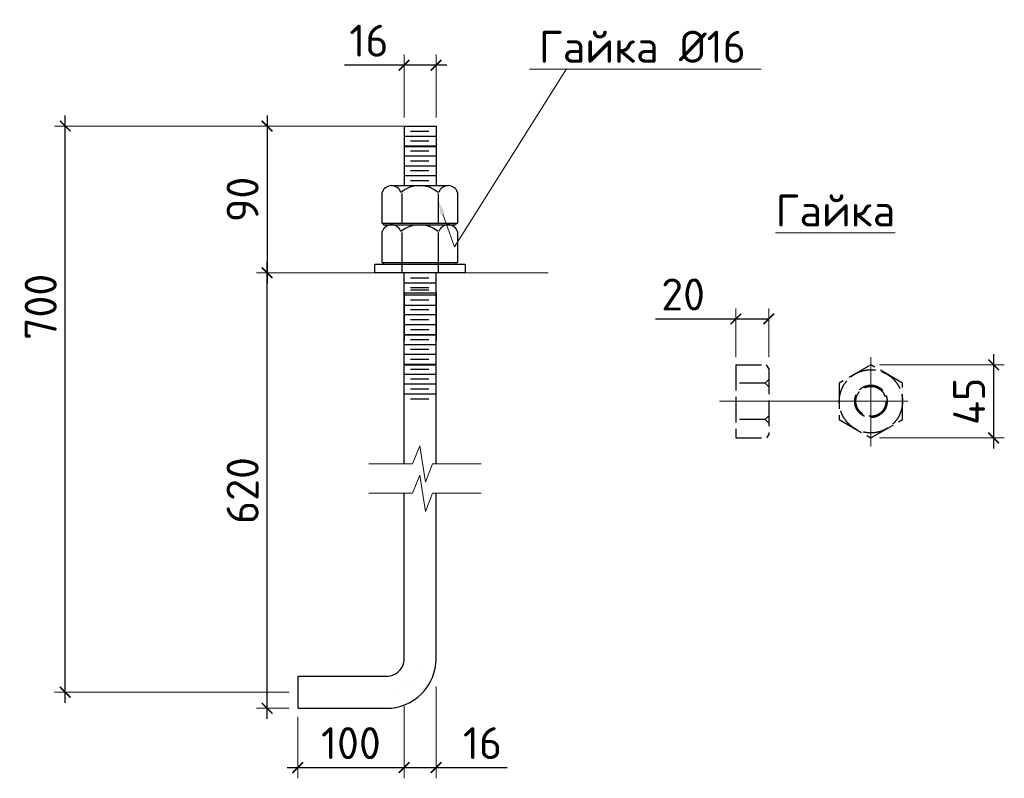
# Model space of a CAD drawing. Header units: millimetres. Extents: x 2842173 to 10151342, y -218675 to 375325.
# Tile 34 of 107: x 2954818 to 2964053, y 444 to 7560. Entities that reach past the tile are written whole.
import ezdxf
from ezdxf import colors
from ezdxf.entities.mleader import LeaderData, LeaderLine
from ezdxf.math import Vec2, Vec3

# ---------------------------------------------------------------- set-up
doc = ezdxf.new("R2010")
doc.units = ezdxf.units.MM
doc.linetypes.add('ACAD_ISO02W100', pattern=[15, 12, -3])
doc.linetypes.add('ACAD_ISO10W100', pattern=[18, 12, -3, 0, -3])
doc.layers.get('Defpoints').update_dxf_attribs({"color": 255})
for name, color, linetype in [('Nadpisi', 7, 'Continuous'), ('osi', 1, 'Continuous'), ('стены', 42, 'ACAD_ISO02W100')]:
    doc.layers.add(name, color=color, linetype=linetype)
doc.layers.add('Размер 1', color=252, linetype='Continuous', lineweight=15)
doc.styles.add('ГОСТ 300', font='isocpeui.ttf', dxfattribs={"height": 300})
doc.styles.add('ГОСТ300', font='isocpeur.ttf')
doc.dimstyles.new('ГОСТ 10', dxfattribs={"dimtxt": 300, "dimasz": 100, "dimexe": 100, "dimexo": 80, "dimgap": 80, "dimtad": 1, "dimdec": 0, "dimlfac": 0.1, "dimtxsty": 'ГОСТ300', "dimblk": 'ARCHTICK', "dimcen": 50, "dimdle": 100, "dimadec": 0, "dimazin": 0, "dimtfac": 1, "dimtdec": 0, "dimtmove": 0, "dimatfit": 3, "dimldrblk": 'ARCHTICK', "dimfxl": 200, "dimtfill": 1, "dimlwe": 9, "dimarcsym": 1})

# ---------------------------------------------------------------- blocks, each defined once
blk = doc.blocks.new('_ArchTick')
at = {"color": 0, "linetype": 'ByBlock', "const_width": 0.15}
blk.add_lwpolyline([(-0.5, -0.5), (0.5, 0.5)], dxfattribs=at)
blk = doc.blocks.new('*D244')
at = {"color": 0, "lineweight": -2, "transparency": 16777216}
blk.add_line((2957138.4, 6662.3), (2957138.4, 5085.6), dxfattribs=at)
at = {"color": 0, "lineweight": 9, "transparency": 16777216}
for p, q in [((2958493.1, 6562.3), (2957038.4, 6562.3)), ((2957799.9, 5185.6), (2957038.4, 5185.6))]:
    blk.add_line(p, q, dxfattribs=at)
at = {"layer": 'Defpoints', "color": 0, "linetype": 'ByBlock', "transparency": 16777216}
for p in [(2958573.1, 6562.3), (2957138.4, 5185.6), (2957879.9, 5185.6)]:
    blk.add_point(p, dxfattribs=at)
at = {"color": 0, "linetype": 'ByBlock', "lineweight": -2, "transparency": 16777216, "xscale": 100, "yscale": 100, "zscale": 100}
for p, rotation in [((2957138.4, 6562.3), 90), ((2957138.4, 5185.6), 270)]:
    blk.add_blockref('_ArchTick', p, dxfattribs=dict(at, rotation=rotation))
at = {"color": 0, "linetype": 'ByBlock', "lineweight": 9, "transparency": 16777216, "insert": (2956908.4, 5873.9), "char_height": 300, "attachment_point": 5, "rotation": 90, "style": 'ГОСТ300', "bg_fill": 3, "box_fill_scale": 1.1, "bg_fill_color": 256, "bg_fill_true_color": 13158600, "bg_fill_transparency": 0}
blk.add_mtext('90', dxfattribs=at)
blk = doc.blocks.new('*D245')
at = {"color": 0, "lineweight": -2, "transparency": 16777216}
blk.add_line((2955244.5, 1150.5), (2955244.5, 6662.3), dxfattribs=at)
at = {"color": 0, "lineweight": 9, "transparency": 16777216}
for p, q in [((2957058.4, 6562.3), (2955144.5, 6562.3)), ((2957345.6, 1250.5), (2955144.5, 1250.5))]:
    blk.add_line(p, q, dxfattribs=at)
at = {"layer": 'Defpoints', "color": 0, "linetype": 'ByBlock', "transparency": 16777216}
for p in [(2955244.5, 6562.3), (2957138.4, 6562.3), (2957425.6, 1250.5)]:
    blk.add_point(p, dxfattribs=at)
at = {"color": 0, "linetype": 'ByBlock', "lineweight": -2, "transparency": 16777216, "xscale": 100, "yscale": 100, "zscale": 100}
for p, rotation in [((2955244.5, 6562.3), 90), ((2955244.5, 1250.5), 270)]:
    blk.add_blockref('_ArchTick', p, dxfattribs=dict(at, rotation=rotation))
at = {"color": 0, "linetype": 'ByBlock', "lineweight": 9, "transparency": 16777216, "insert": (2955014.5, 4866.1), "char_height": 300, "attachment_point": 5, "rotation": 90, "style": 'ГОСТ300', "bg_fill": 3, "box_fill_scale": 1.1, "bg_fill_color": 256, "bg_fill_true_color": 13158600, "bg_fill_transparency": 0}
blk.add_mtext('700', dxfattribs=at)
blk = doc.blocks.new('*D246')
at = {"color": 0, "lineweight": 9, "transparency": 16777216}
for p, q in [((2958423.1, 1121.4), (2958423.1, 443.8)), ((2957425.6, 1020.5), (2957425.6, 443.8))]:
    blk.add_line(p, q, dxfattribs=at)
at = {"color": 0, "lineweight": -2, "transparency": 16777216}
blk.add_line((2957325.6, 543.8), (2958523.1, 543.8), dxfattribs=at)
at = {"layer": 'Defpoints', "color": 0, "linetype": 'ByBlock', "transparency": 16777216}
for p in [(2958423.1, 1201.4), (2957425.6, 1100.5), (2958423.1, 543.8)]:
    blk.add_point(p, dxfattribs=at)
at = {"color": 0, "linetype": 'ByBlock', "lineweight": -2, "transparency": 16777216, "xscale": 100, "yscale": 100, "zscale": 100, "rotation": 180}
blk.add_blockref('_ArchTick', (2957425.6, 543.8), dxfattribs=at)
at = {"color": 0, "linetype": 'ByBlock', "lineweight": -2, "transparency": 16777216, "xscale": 100, "yscale": 100, "zscale": 100}
blk.add_blockref('_ArchTick', (2958423.1, 543.8), dxfattribs=at)
at = {"color": 0, "linetype": 'ByBlock', "lineweight": 9, "transparency": 16777216, "insert": (2957924.3, 773.8), "char_height": 300, "attachment_point": 5, "style": 'ГОСТ300', "bg_fill": 3, "box_fill_scale": 1.1, "bg_fill_color": 256, "bg_fill_true_color": 13158600, "bg_fill_transparency": 0}
blk.add_mtext('100', dxfattribs=at)
blk = doc.blocks.new('*D247')
at = {"color": 0, "lineweight": 9, "transparency": 16777216}
for p, q in [((2958723.1, 1304), (2958723.1, 443.8)), ((2958423.1, 1121.4), (2958423.1, 443.8))]:
    blk.add_line(p, q, dxfattribs=at)
at = {"color": 0, "lineweight": -2, "transparency": 16777216}
for p, q in [((2958323.1, 543.8), (2958723.1, 543.8)), ((2958723.1, 543.8), (2959388.6, 543.8))]:
    blk.add_line(p, q, dxfattribs=at)
at = {"layer": 'Defpoints', "color": 0, "linetype": 'ByBlock', "transparency": 16777216}
for p in [(2958723.1, 1384), (2958423.1, 1201.4), (2958723.1, 543.8)]:
    blk.add_point(p, dxfattribs=at)
at = {"color": 0, "linetype": 'ByBlock', "lineweight": -2, "transparency": 16777216, "xscale": 100, "yscale": 100, "zscale": 100, "rotation": 180}
blk.add_blockref('_ArchTick', (2958423.1, 543.8), dxfattribs=at)
at = {"color": 0, "linetype": 'ByBlock', "lineweight": -2, "transparency": 16777216, "xscale": 100, "yscale": 100, "zscale": 100}
blk.add_blockref('_ArchTick', (2958723.1, 543.8), dxfattribs=at)
at = {"color": 0, "linetype": 'ByBlock', "lineweight": 9, "transparency": 16777216, "insert": (2959158.6, 773.8), "char_height": 300, "attachment_point": 5, "style": 'ГОСТ300', "bg_fill": 3, "box_fill_scale": 1.1, "bg_fill_color": 256, "bg_fill_true_color": 13158600, "bg_fill_transparency": 0}
blk.add_mtext('16', dxfattribs=at)
blk = doc.blocks.new('*D248')
at = {"color": 0, "lineweight": -2, "transparency": 16777216}
blk.add_line((2963952.7, 4422.5), (2963952.7, 3537.5), dxfattribs=at)
at = {"color": 0, "lineweight": 9, "transparency": 16777216}
for p, q in [((2962881.5, 4322.5), (2964052.7, 4322.5)), ((2962881.5, 3637.5), (2964052.7, 3637.5))]:
    blk.add_line(p, q, dxfattribs=at)
at = {"layer": 'Defpoints', "color": 0, "linetype": 'ByBlock', "transparency": 16777216}
for p in [(2962801.5, 4322.5), (2962801.5, 3637.5), (2963952.7, 3637.5)]:
    blk.add_point(p, dxfattribs=at)
at = {"color": 0, "linetype": 'ByBlock', "lineweight": -2, "transparency": 16777216, "xscale": 100, "yscale": 100, "zscale": 100}
for p, rotation in [((2963952.7, 4322.5), 90), ((2963952.7, 3637.5), 270)]:
    blk.add_blockref('_ArchTick', p, dxfattribs=dict(at, rotation=rotation))
at = {"color": 0, "linetype": 'ByBlock', "lineweight": 9, "transparency": 16777216, "insert": (2963722.7, 3980), "char_height": 300, "attachment_point": 5, "rotation": 90, "style": 'ГОСТ300', "bg_fill": 3, "box_fill_scale": 1.1, "bg_fill_color": 256, "bg_fill_true_color": 13158600, "bg_fill_transparency": 0}
blk.add_mtext('45', dxfattribs=at)
blk = doc.blocks.new('*D249')
at = {"color": 0, "lineweight": 9, "transparency": 16777216}
for p, q in [((2961534.5, 4393.2), (2961534.5, 4852.4)), ((2961842.7, 4393.2), (2961842.7, 4852.4))]:
    blk.add_line(p, q, dxfattribs=at)
at = {"color": 0, "lineweight": -2, "transparency": 16777216}
for p, q in [((2961534.5, 4752.4), (2960780.2, 4752.4)), ((2961842.7, 4752.4), (2961434.5, 4752.4))]:
    blk.add_line(p, q, dxfattribs=at)
at = {"layer": 'Defpoints', "color": 0, "linetype": 'ByBlock', "transparency": 16777216}
for p in [(2961842.7, 4752.4), (2961534.5, 4313.2), (2961842.7, 4313.2)]:
    blk.add_point(p, dxfattribs=at)
at = {"color": 0, "linetype": 'ByBlock', "lineweight": -2, "transparency": 16777216, "xscale": 100, "yscale": 100, "zscale": 100, "rotation": 180}
blk.add_blockref('_ArchTick', (2961534.5, 4752.4), dxfattribs=at)
at = {"color": 0, "linetype": 'ByBlock', "lineweight": -2, "transparency": 16777216, "xscale": 100, "yscale": 100, "zscale": 100}
blk.add_blockref('_ArchTick', (2961842.7, 4752.4), dxfattribs=at)
at = {"color": 0, "linetype": 'ByBlock', "lineweight": 9, "transparency": 16777216, "insert": (2961040.2, 4982.4), "char_height": 300, "attachment_point": 5, "style": 'ГОСТ300', "bg_fill": 3, "box_fill_scale": 1.1, "bg_fill_color": 256, "bg_fill_true_color": 13158600, "bg_fill_transparency": 0}
blk.add_mtext('20', dxfattribs=at)
blk = doc.blocks.new('*D252')
at = {"color": 0, "lineweight": 9, "transparency": 16777216}
for p, q in [((2958423.1, 6642.3), (2958423.1, 7233.3)), ((2958723.1, 6642.3), (2958723.1, 7233.3))]:
    blk.add_line(p, q, dxfattribs=at)
at = {"color": 0, "lineweight": -2, "transparency": 16777216}
for p, q in [((2958423.1, 7133.3), (2957863.1, 7133.3)), ((2958823.1, 7133.3), (2958423.1, 7133.3))]:
    blk.add_line(p, q, dxfattribs=at)
at = {"layer": 'Defpoints', "color": 0, "linetype": 'ByBlock', "transparency": 16777216}
for p in [(2958423.1, 7133.3), (2958423.1, 6562.3), (2958723.1, 6562.3)]:
    blk.add_point(p, dxfattribs=at)
at = {"color": 0, "linetype": 'ByBlock', "lineweight": -2, "transparency": 16777216, "xscale": 100, "yscale": 100, "zscale": 100, "rotation": 180}
blk.add_blockref('_ArchTick', (2958423.1, 7133.3), dxfattribs=at)
at = {"color": 0, "linetype": 'ByBlock', "lineweight": -2, "transparency": 16777216, "xscale": 100, "yscale": 100, "zscale": 100}
blk.add_blockref('_ArchTick', (2958723.1, 7133.3), dxfattribs=at)
at = {"color": 0, "linetype": 'ByBlock', "lineweight": 9, "transparency": 16777216, "insert": (2958093.1, 7363.3), "char_height": 300, "attachment_point": 5, "style": 'ГОСТ300', "bg_fill": 3, "box_fill_scale": 1.1, "bg_fill_color": 256, "bg_fill_true_color": 13158600, "bg_fill_transparency": 0}
blk.add_mtext('16', dxfattribs=at)
blk = doc.blocks.new('*D253')
at = {"color": 0, "lineweight": -2, "transparency": 16777216}
blk.add_line((2957138.4, 1000.5), (2957138.4, 5285.6), dxfattribs=at)
at = {"color": 0, "lineweight": 9, "transparency": 16777216}
for p, q in [((2958069.8, 5185.6), (2957038.4, 5185.6)), ((2957345.6, 1100.5), (2957038.4, 1100.5))]:
    blk.add_line(p, q, dxfattribs=at)
at = {"layer": 'Defpoints', "color": 0, "linetype": 'ByBlock', "transparency": 16777216}
for p in [(2957138.4, 5185.6), (2958149.8, 5185.6), (2957425.6, 1100.5)]:
    blk.add_point(p, dxfattribs=at)
at = {"color": 0, "linetype": 'ByBlock', "lineweight": -2, "transparency": 16777216, "xscale": 100, "yscale": 100, "zscale": 100}
for p, rotation in [((2957138.4, 5185.6), 90), ((2957138.4, 1100.5), 270)]:
    blk.add_blockref('_ArchTick', p, dxfattribs=dict(at, rotation=rotation))
at = {"color": 0, "linetype": 'ByBlock', "lineweight": 9, "transparency": 16777216, "insert": (2956908.4, 3143), "char_height": 300, "attachment_point": 5, "rotation": 90, "style": 'ГОСТ300', "bg_fill": 3, "box_fill_scale": 1.1, "bg_fill_color": 256, "bg_fill_true_color": 13158600, "bg_fill_transparency": 0}
blk.add_mtext('620', dxfattribs=at)

msp = doc.modelspace()

# ---------------------------------------------------------------- linework, layer by layer
at = {"color": 0, "lineweight": 15}
for p, q in [((2962801.457, 4394.258), (2962801.457, 3555.086)), ((2961382.258, 3982.017), (2963148.085, 3982.017))]:
    msp.add_line(p, q, dxfattribs=at)
msp.add_line((2957425.562, 1401.515), (2957425.562, 1100.468))
for points in [[(2958423.062, 6562.309), (2958723.062, 6562.309)], [(2958423.062, 6562.309), (2958423.062, 6003.322)], [(2958723.062, 6562.309), (2958723.062, 6003.322)], [(2958423.062, 6468.705), (2958723.062, 6468.705)], [(2958483.672, 6515.835), (2958656.391, 6515.835)], [(2958423.062, 6375.773), (2958723.062, 6375.773)], [(2958483.672, 6422.904), (2958656.391, 6422.904)], [(2958423.062, 6370.802), (2958723.062, 6370.802)], [(2958423.062, 6282.841), (2958723.062, 6282.841)], [(2958483.672, 6329.972), (2958656.391, 6329.972)], [(2958423.062, 6189.909), (2958723.062, 6189.909)], [(2958483.672, 6237.04), (2958656.391, 6237.04)], [(2958423.062, 6096.978), (2958723.062, 6096.978)], [(2958483.672, 6144.108), (2958656.391, 6144.108)], [(2958304.817, 6003.278), (2958831.718, 6003.278)], [(2958304.817, 6003.278), (2958836.512, 6003.277)], [(2958423.062, 6003.322), (2958723.062, 6003.322)], [(2958423.062, 6003.322), (2958723.062, 6003.322)], [(2958483.672, 6051.176), (2958656.391, 6051.176)], [(2958216.825, 5651.315), (2958216.825, 5940.424)], [(2958402.399, 5930.471), (2958402.399, 5651.315)], [(2958743.726, 5930.471), (2958743.726, 5651.315)], [(2958924.505, 5940.424), (2958924.505, 5651.315)], [(2958216.825, 5651.315), (2958924.505, 5651.315)], [(2958231.778, 5635.798), (2958904.757, 5635.798)], [(2958304.817, 5635.798), (2958831.718, 5635.798)], [(2958304.817, 5635.798), (2958836.512, 5635.796)], [(2958216.825, 5283.834), (2958216.825, 5572.943)], [(2958402.399, 5562.99), (2958402.399, 5185.557)], [(2958743.726, 5562.99), (2958743.726, 5185.557)], [(2958924.505, 5572.943), (2958924.505, 5283.834)], [(2958216.825, 5283.834), (2958924.505, 5283.834)], [(2958231.778, 5268.317), (2958904.757, 5268.317)], [(2958423.062, 5268.317), (2958723.062, 5268.317)], [(2958423.062, 3449), (2958423.062, 5185.557)], [(2958723.062, 3449), (2958723.062, 5185.557)], [(2958423.062, 5092.61), (2958723.062, 5092.61)], [(2958483.672, 5139.756), (2958656.391, 5139.756)], [(2958483.672, 5139.083), (2958656.391, 5139.083)], [(2958423.062, 4999.119), (2958723.062, 4999.119)], [(2958423.062, 4999), (2958423.062, 4548.436)], [(2958483.672, 5046.819), (2958656.391, 5046.819)], [(2958483.672, 5026.237), (2958656.391, 5026.237)], [(2958723.062, 4999), (2958723.062, 4548.436)], [(2958423.062, 4979.106), (2958723.062, 4979.106)], [(2958483.672, 4933.305), (2958656.391, 4933.305)], [(2958423.062, 4882.557), (2958723.062, 4882.557)], [(2958483.672, 4840.373), (2958656.391, 4840.373)], [(2958423.062, 4793.242), (2958723.062, 4793.242)], [(2958483.672, 4747.441), (2958656.391, 4747.441)], [(2958423.062, 4700.311), (2958723.062, 4700.311)], [(2958483.672, 4654.509), (2958656.391, 4654.509)], [(2958423.062, 4607.379), (2958723.062, 4607.379)], [(2958423.062, 4602.408), (2958723.062, 4602.408)], [(2958483.672, 4561.577), (2958656.391, 4561.577)], [(2958423.062, 4514.447), (2958723.062, 4514.447)], [(2958483.672, 4468.646), (2958656.391, 4468.646)], [(2958423.062, 4421.515), (2958723.062, 4421.515)], [(2958483.672, 4375.714), (2958656.391, 4375.714)], [(2958423.062, 4328.583), (2958723.062, 4328.583)], [(2958423.062, 4323.613), (2958723.062, 4323.613)], [(2958483.672, 4282.782), (2958656.391, 4282.782)], [(2958423.062, 4235.651), (2958723.062, 4235.651)], [(2958483.672, 4189.85), (2958656.391, 4189.85)], [(2958423.062, 4142.72), (2958723.062, 4142.72)], [(2958483.672, 4096.918), (2958656.391, 4096.918)], [(2958423.062, 4049.788), (2958723.062, 4049.788)], [(2958483.672, 4003.986), (2958656.391, 4003.986)], [(2958423.062, 3393.264), (2958423.062, 3449)], [(2958723.062, 3393.264), (2958723.062, 3449)]]:
    msp.add_lwpolyline(points)
msp.add_lwpolyline([(2958149.775, 5268.317), (2958996.35, 5268.317), (2958996.35, 5185.559), (2958149.775, 5185.559)], close=True)
for points in [[(2957425.562, 1100.468), (2958258.592, 1100.468, 0.41467963), (2958723.062, 1565.986), (2958723.062, 3117.906)], [(2957425.562, 1400.468), (2958258.592, 1400.468, 0.41506245), (2958423.062, 1565.624), (2958423.062, 3117.906)]]:
    msp.add_lwpolyline(points, format="xyb")
for centre, radius, start, end in [((2958304.818, 5910.258), 93.019, 18.9246445, 161.0753555), ((2958568.268, 5726.94), 276.337, 50.5840974, 129.4159054), ((2958836.512, 5910.258), 93.019, 18.9246445, 161.0753555), ((2958216.161, 5635.71), 15.617, 0.3129806, 87.5541889), ((2958304.818, 5542.777), 93.019, 18.9246445, 161.0753555), ((2958568.268, 5359.459), 276.337, 50.5840974, 129.4159054), ((2958836.512, 5542.777), 93.019, 18.9246445, 161.0753555), ((2958920.374, 5635.71), 15.617, 92.4458111, 179.6870194), ((2958216.161, 5268.23), 15.617, 0.3129806, 87.5541889), ((2958920.374, 5268.23), 15.617, 92.4458111, 179.6870194)]:
    msp.add_arc(centre, radius, start, end)
at = {"layer": 'osi', "linetype": 'ACAD_ISO10W100', "ltscale": 20, "const_width": 0.075}
msp.add_lwpolyline([(2958573.062, 3449), (2958573.062, 6645.96)], dxfattribs=at)
msp.add_lwpolyline([(2957221.935, 1250.468), (2958258.592, 1250.468, 0.41480078), (2958573.062, 1565.827), (2958573.062, 3449)], format="xyb", dxfattribs=at)
at = {"layer": 'Размер 1'}
for points in [[(2958091.808, 3393.264), (2958500.837, 3393.264), (2958569.382, 3561.689), (2958625.076, 3220.911), (2958689.337, 3393.264), (2959147.051, 3393.264)], [(2958091.808, 3117.906), (2958500.837, 3117.906), (2958569.382, 3286.33), (2958625.076, 2945.553), (2958689.337, 3117.906), (2959147.051, 3117.906)]]:
    msp.add_lwpolyline(points, dxfattribs=at)
at = {"layer": 'стены', "color": 0, "lineweight": 30, "ltscale": 20}
for p, q in [((2961534.461, 4322.524), (2961534.461, 3637.524)), ((2961534.461, 4322.524), (2961822.936, 4322.524)), ((2961842.711, 4288.274), (2961822.936, 4322.524)), ((2961842.711, 4288.274), (2961842.711, 3671.774)), ((2961808.461, 4151.274), (2961842.711, 4185.524)), ((2961808.461, 4151.274), (2961534.461, 4151.274)), ((2961842.711, 4117.024), (2961808.461, 4151.274)), ((2961808.461, 3808.774), (2961534.461, 3808.774)), ((2961808.461, 3808.774), (2961842.711, 3843.024)), ((2961842.711, 3774.524), (2961808.461, 3808.774)), ((2961534.461, 3637.524), (2961822.936, 3637.524)), ((2961842.711, 3671.774), (2961822.936, 3637.524))]:
    msp.add_line(p, q, dxfattribs=at)
msp.add_lwpolyline([(2962801.457, 4322.524), (2962504.843, 4151.274), (2962504.843, 3808.774), (2962801.457, 3637.524), (2963098.071, 3808.774), (2963098.071, 4151.274)], close=True, dxfattribs=at)
for radius in [296.614, 152.239, 140.823]:
    msp.add_circle((2962801.457, 3980.024), radius, dxfattribs=at)

# ---------------------------------------------------------------- texts
at = {"layer": 'Nadpisi', "color": 0, "lineweight": 15, "insert": (2961907.518, 5920.176), "char_height": 300, "width": 1048.42975, "attachment_point": 1, "style": 'ГОСТ 300'}
msp.add_mtext('\\pi-1050,l1050,t1470;{\\fISOCPEUR|b0|i0|c204|p34;\\LГайка}', dxfattribs=at)

# ---------------------------------------------------------------- leaders
at = {"color": 0, "linetype": 'ByBlock', "lineweight": 9}
ml = msp.add_multileader_mtext('Standard', dxfattribs=at)
ml.set_content('Гайка %%C16', style='ГОСТ300')
ml.set_leader_properties(lineweight=0)
ml.build(insert=Vec2(0, 0))
ml.multileader.update_dxf_attribs({"text_left_attachment_type": 6, "text_right_attachment_type": 6, "dogleg_length": 128, "arrow_head_size": 128})
ctx = ml.context
ctx.base_point, ctx.char_height, ctx.arrow_head_size, ctx.landing_gap_size, ctx.plane_origin = Vec3(2959726.74, 7096.128), 300, 128, 1.28, Vec3(2958825.658, 5509.984)
ctx.left_attachment, ctx.right_attachment, ctx.text_align_type = 6, 6, 1
notes = []
notes.append((ctx, [(0, (1, 1, 0), (2959598.74, 7096.128), (1, 0), 128, [(1, [(2958743.726, 5857.563), (2958895.646, 5428.388), (2959947.265, 7098.319)], 0, [])])]))
ctx.mtext.insert, ctx.mtext.alignment, ctx.mtext.flow_direction = Vec3(2960658.02, 7456.128), 2, 5
for ctx, leaders in notes:
    for number, flags, end, landing, length, lines in leaders:
        leader = LeaderData()
        leader.index, (leader.has_last_leader_line, leader.has_dogleg_vector, leader.attachment_direction) = number, flags
        leader.last_leader_point, leader.dogleg_vector, leader.dogleg_length = Vec3(end), Vec3(landing), length
        for number, points, colour, breaks in lines:
            line = LeaderLine()
            line.index, line.vertices, line.color, line.breaks = number, Vec3.list(points), colors.encode_raw_color(colour), breaks
            leader.lines.append(line)
        ctx.leaders.append(leader)

# ---------------------------------------------------------------- next in the draw order: dimensions: what is measured, and where the dimension line sits
for base, p1, p2, text, picture, middle in [((2957138.371, 5185.559), (2958573.062, 6562.309), (2957879.916, 5185.559), '90', '*D244', (2956908.371, 5873.934)), ((2963952.736, 3637.524), (2962801.457, 4322.524), (2962801.457, 3637.524), '45', '*D248', (2963722.736, 3980.024))]:
    dim = msp.add_linear_dim(base=base, p1=p1, p2=p2, angle=90, text=text, dimstyle='ГОСТ 10', dxfattribs=at)
    dim.commit()
    dim.dimension.update_dxf_attribs({"geometry": picture, "text_midpoint": middle})
dim = msp.add_linear_dim(base=(2961842.711, 4752.396), p1=(2961534.461, 4313.158), p2=(2961842.711, 4313.158), text='20', dimstyle='ГОСТ 10', dxfattribs=at)
dim.commit()
dim.dimension.update_dxf_attribs({"geometry": '*D249', "text_midpoint": (2961040.204, 4752.396), "dimtype": 160})

# ---------------------------------------------------------------- next in the draw order: linework, layer by layer
msp.add_line((2959773.221, 5185.559), (2957577.719, 5185.559), dxfattribs=at)

# ---------------------------------------------------------------- next in the draw order: dimensions: what is measured, and where the dimension line sits
dim = msp.add_linear_dim(base=(2958423.062, 7133.273), p1=(2958723.062, 6562.309), p2=(2958423.062, 6562.309), text='16', dimstyle='ГОСТ 10', dxfattribs=at)
dim.commit()
dim.dimension.update_dxf_attribs({"geometry": '*D252', "text_midpoint": (2958093.062, 7363.273)})
dim = msp.add_linear_dim(base=(2955244.476, 6562.309), p1=(2957425.562, 1250.468), p2=(2957138.371, 6562.309), angle=90, text='700', dimstyle='ГОСТ 10', dxfattribs=at)
dim.commit()
dim.dimension.update_dxf_attribs({"geometry": '*D245', "text_midpoint": (2955244.476, 4866.093), "dimtype": 160})

# ---------------------------------------------------------------- next in the draw order: dimensions: what is measured, and where the dimension line sits
dim = msp.add_linear_dim(base=(2958423.062, 543.797), p1=(2957425.562, 1100.468), p2=(2958423.062, 1201.412), dimstyle='ГОСТ 10', dxfattribs=at)
dim.commit()
dim.dimension.update_dxf_attribs({"geometry": '*D246', "text_midpoint": (2957924.312, 773.797)})

# ---------------------------------------------------------------- next in the draw order: dimensions: what is measured, and where the dimension line sits
dim = msp.add_linear_dim(base=(2957138.371, 5185.559), p1=(2957425.562, 1100.468), p2=(2958149.775, 5185.559), angle=90, text='620', dimstyle='ГОСТ 10', dxfattribs=at)
dim.commit()
dim.dimension.update_dxf_attribs({"geometry": '*D253', "text_midpoint": (2956908.371, 3143.014)})
dim = msp.add_linear_dim(base=(2958723.062, 543.797), p1=(2958423.062, 1201.412), p2=(2958723.062, 1384.01), text='16', dimstyle='ГОСТ 10', dxfattribs=at)
dim.commit()
dim.dimension.update_dxf_attribs({"geometry": '*D247', "text_midpoint": (2959158.608, 543.797), "dimtype": 160})

doc.saveas('drawing.dxf')
